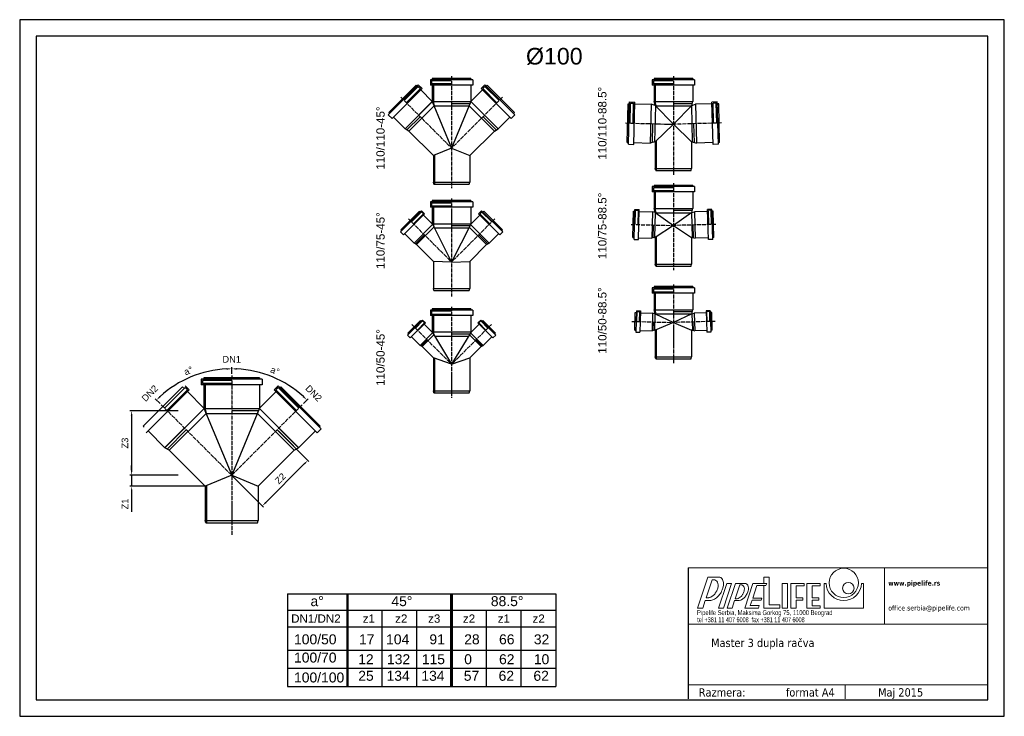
# Model space of a CAD drawing. Header units: inches. Extents: x 13 to 2983, y 2 to 2102.
import ezdxf

# ---------------------------------------------------------------- set-up
doc = ezdxf.new("R2010")
doc.units = ezdxf.units.IN
doc.header["$MEASUREMENT"] = 0
doc.linetypes.add('ACAD_ISO04W100', pattern=[30, 24, -3, 0, -3])
doc.layers.add('PIPELIFE', color=7, linetype='Continuous')
doc.styles.add('gogo', font='tahoma.ttf', dxfattribs={"height": 50})
doc.styles.add('SLDTEXTSTYLE3', font='TXT', dxfattribs={"width": 0.65625})
doc.styles.add('SLDTEXTSTYLE4', font='TXT', dxfattribs={"width": 0.698529})
doc.styles.get("Standard").update_dxf_attribs({"font": 'arial.ttf'})
doc.dimstyles.new('s', dxfattribs={"dimtxt": 5, "dimasz": 3, "dimexe": 5, "dimexo": 5, "dimgap": 3, "dimtad": 1, "dimdec": 0, "dimtxsty": 'Standard', "dimblk": 'OBLIQUE', "dimcen": 2.5, "dimclrd": 5, "dimclre": 5, "dimclrt": 4, "dimadec": 0, "dimazin": 0, "dimtfac": 1, "dimtdec": 0, "dimtmove": 0, "dimatfit": 3, "dimfxl": 1, "dimlwd": -1, "dimlwe": -1, "dimarcsym": 1})

# ---------------------------------------------------------------- blocks, each defined once
blk = doc.blocks.new('*D11')
at = {"color": 5, "transparency": 16777216}
for p, q in [((490.7, 922.6), (345.8, 922.6)), ((350.8, 907.6), (350.8, 743.6)), ((490.7, 728.6), (345.8, 728.6))]:
    blk.add_line(p, q, dxfattribs=at)
for points in [[(348.3, 907.6), (353.3, 907.6), (350.8, 922.6)], [(348.3, 743.6), (353.3, 743.6), (350.8, 728.6)]]:
    blk.add_solid(points, dxfattribs=at)
at = {"layer": 'Defpoints', "color": 0, "transparency": 16777216}
for p in [(495.7, 922.6), (350.8, 728.6), (495.7, 728.6)]:
    blk.add_point(p, dxfattribs=at)
at = {"color": 4, "transparency": 16777216, "insert": (330.6, 825.6), "char_height": 20, "attachment_point": 5, "rotation": 90}
blk.add_mtext('Z3', dxfattribs=at)
blk = doc.blocks.new('*D12')
at = {"color": 5, "transparency": 16777216}
for p, q in [((350.8, 743.6), (350.8, 758.6)), ((490.7, 728.6), (345.8, 728.6)), ((350.8, 728.6), (350.8, 695.4)), ((570.7, 695.4), (345.8, 695.4)), ((350.8, 680.4), (350.8, 618.5))]:
    blk.add_line(p, q, dxfattribs=at)
for points in [[(348.3, 743.6), (353.3, 743.6), (350.8, 728.6)], [(348.3, 680.4), (353.3, 680.4), (350.8, 695.4)]]:
    blk.add_solid(points, dxfattribs=at)
at = {"layer": 'Defpoints', "color": 0, "transparency": 16777216}
for p in [(495.7, 728.6), (350.8, 695.4), (575.7, 695.4)]:
    blk.add_point(p, dxfattribs=at)
at = {"color": 4, "transparency": 16777216, "insert": (330.8, 642), "char_height": 20, "attachment_point": 5, "rotation": 90}
blk.add_mtext('Z1', dxfattribs=at)
blk = doc.blocks.new('*D13')
at = {"color": 5, "transparency": 16777216}
for p, q in [((793.4, 862.2), (885.7, 769.8)), ((755.6, 646.8), (871.6, 762.8)), ((656.2, 725), (748.6, 632.7))]:
    blk.add_line(p, q, dxfattribs=at)
for points in [[(869.8, 764.5), (873.4, 761), (882.2, 773.4)], [(753.9, 648.6), (757.4, 645), (745, 636.2)]]:
    blk.add_solid(points, dxfattribs=at)
at = {"layer": 'Defpoints', "color": 0, "transparency": 16777216}
for p in [(789.8, 865.7), (882.2, 773.4), (652.6, 728.6)]:
    blk.add_point(p, dxfattribs=at)
at = {"color": 4, "transparency": 16777216, "insert": (799.4, 719), "char_height": 20, "attachment_point": 5, "rotation": 45}
blk.add_mtext('Z2', dxfattribs=at)
blk = doc.blocks.new('*D14')
at = {"layer": 'Defpoints', "color": 0, "transparency": 16777216}
for p in [(732.6, 1058.2), (572.6, 1022.5), (732.6, 1022.5)]:
    blk.add_point(p, dxfattribs=at)
at = {"color": 4, "transparency": 16777216, "insert": (652.6, 1078.3), "char_height": 20, "attachment_point": 5}
blk.add_mtext('DN1', dxfattribs=at)
blk = doc.blocks.new('_None')
blk = doc.blocks.new('*D15')
at = {"layer": 'Defpoints', "color": 0, "transparency": 16777216}
for p in [(803.9, 993), (942.3, 905.1), (917.1, 879.9)]:
    blk.add_point(p, dxfattribs=at)
at = {"color": 4, "transparency": 16777216, "insert": (899.9, 975.8), "char_height": 20, "attachment_point": 5, "rotation": 315}
blk.add_mtext('DN2', dxfattribs=at)
blk = doc.blocks.new('*D16')
at = {"color": 5, "transparency": 16777216}
for p, q in [((652.6, 1034.1), (652.6, 1054.6)), ((868.7, 944.6), (883.2, 959.1))]:
    blk.add_line(p, q, dxfattribs=at)
blk.add_arc((652.6, 728.6), 321, 47.6777, 87.3223, dxfattribs=at)
for points in [[(667.6, 1046.7), (667.7, 1051.7), (652.6, 1049.6)], [(870.5, 967.7), (867, 964.1), (879.6, 955.5)]]:
    blk.add_solid(points, dxfattribs=at)
at = {"layer": 'Defpoints', "color": 0, "transparency": 16777216}
for p in [(652.6, 1029.1), (813.1, 1006.5), (865.1, 941.1), (652.6, 728.6), (652.6, 548.4)]:
    blk.add_point(p, dxfattribs=at)
at = {"color": 4, "transparency": 16777216, "insert": (783.2, 1043.7), "char_height": 20, "attachment_point": 5, "rotation": 337.5}
blk.add_mtext('a%%d', dxfattribs=at)
blk = doc.blocks.new('*D17')
at = {"layer": 'Defpoints', "color": 0, "transparency": 16777216}
for p in [(501.4, 993), (363, 905.1), (388.2, 879.9)]:
    blk.add_point(p, dxfattribs=at)
at = {"color": 4, "transparency": 16777216, "insert": (405.4, 975.8), "char_height": 20, "attachment_point": 5, "rotation": 45}
blk.add_mtext('DN2', dxfattribs=at)
blk = doc.blocks.new('*D18')
at = {"color": 5, "transparency": 16777216}
for p, q in [((652.6, 1034.1), (652.6, 1054.6)), ((436.6, 944.6), (422.1, 959.1))]:
    blk.add_line(p, q, dxfattribs=at)
blk.add_arc((652.6, 728.6), 321, 92.6777, 132.3223, dxfattribs=at)
for points in [[(637.6, 1051.7), (637.7, 1046.7), (652.6, 1049.6)], [(438.3, 964.1), (434.8, 967.7), (425.7, 955.5)]]:
    blk.add_solid(points, dxfattribs=at)
at = {"layer": 'Defpoints', "color": 0, "transparency": 16777216}
for p in [(569.6, 1038.6), (652.6, 1029.1), (440.2, 941.1), (652.6, 728.6), (652.6, 548.4)]:
    blk.add_point(p, dxfattribs=at)
at = {"color": 4, "transparency": 16777216, "insert": (522.1, 1043.7), "char_height": 20, "attachment_point": 5, "rotation": 22.5}
blk.add_mtext('a%%d', dxfattribs=at)

msp = doc.modelspace()

# ---------------------------------------------------------------- linework, layer by layer
at = {"color": 1, "linetype": 'ACAD_ISO04W100', "ltscale": 0.5}
for p, q in [((1315.9, 1931.6), (1315.9, 1594)), ((1985, 1931.6), (1985, 1634.5)), ((1162.8, 1868.1), (1315.9, 1714.9)), ((1469.1, 1868.1), (1315.9, 1714.9)), ((1840.4, 1790.7), (1985, 1786.9)), ((2129.6, 1790.7), (1985, 1786.9)), ((1985, 1609.2), (1985, 1346.8)), ((1315.9, 1563.1), (1315.9, 1267.7)), ((1185.9, 1501.5), (1315.9, 1371.5)), ((1446, 1501.5), (1315.9, 1371.5)), ((1857.1, 1484.9), (1985, 1481.6)), ((2112.8, 1484.9), (1985, 1481.6)), ((1985, 1304), (1985, 1066.3)), ((1315.9, 1236.8), (1315.9, 962.4)), ((1859.3, 1192.6), (1985, 1189.3)), ((2110.7, 1192.6), (1985, 1189.3)), ((1195.9, 1183.2), (1315.9, 1063.2)), ((1435.9, 1183.2), (1315.9, 1063.2)), ((652.6, 1029.1), (652.6, 548.4)), ((440.2, 941.1), (652.6, 728.6)), ((865.1, 941.1), (652.6, 728.6))]:
    msp.add_line(p, q, dxfattribs=at)
for p, q in [((1125, 1815.5), (1215.4, 1905.8)), ((1126.1, 1822.2), (1208.7, 1904.8)), ((1172.6, 1858.3), (1215.4, 1901)), ((1208.7, 1904.8), (1211.5, 1902)), ((1215.4, 1905.8), (1226.7, 1894.5)), ((1215.4, 1901), (1221.9, 1894.5)), ((1252, 1921), (1252, 1905)), ((1379.8, 1921), (1252, 1921)), ((1379.8, 1905), (1252, 1905)), ((1255.4, 1917.6), (1255.4, 1908.4)), ((1315.9, 1917.6), (1255.4, 1917.6)), ((1315.9, 1908.4), (1255.4, 1908.4)), ((1257.5, 1925), (1257.5, 1921)), ((1374.3, 1925), (1257.5, 1925)), ((1257.5, 1905), (1257.5, 1855.9)), ((1260.9, 1925), (1260.9, 1921)), ((1260.9, 1905), (1260.9, 1855.3)), ((1374.3, 1925), (1374.3, 1921)), ((1374.3, 1905), (1374.3, 1855.9)), ((1379.8, 1921), (1379.8, 1905)), ((1416.5, 1905.8), (1405.2, 1894.5)), ((1416.5, 1901), (1410, 1894.5)), ((1506.8, 1815.5), (1416.5, 1905.8)), ((1459.3, 1858.3), (1416.5, 1901)), ((1423.2, 1904.8), (1420.4, 1902)), ((1505.8, 1822.2), (1423.2, 1904.8)), ((1921.1, 1921), (1921.1, 1905)), ((2048.9, 1921), (1921.1, 1921)), ((2048.9, 1905), (1921.1, 1905)), ((1924.5, 1917.6), (1924.5, 1908.4)), ((1985, 1917.6), (1924.5, 1917.6)), ((1985, 1908.4), (1924.5, 1908.4)), ((1926.6, 1925), (1926.6, 1921)), ((2043.4, 1925), (1926.6, 1925)), ((1926.6, 1905), (1926.6, 1855.3)), ((1930, 1925), (1930, 1921)), ((1930, 1905), (1930, 1855.3)), ((2043.4, 1925), (2043.4, 1921)), ((2043.4, 1905), (2043.4, 1855.3)), ((2048.9, 1921), (2048.9, 1905)), ((1136.3, 1804.2), (1226.7, 1894.5)), ((1179.1, 1851.8), (1221.9, 1894.5)), ((1222.8, 1890.6), (1257.5, 1855.9)), ((1409, 1890.6), (1374.3, 1855.9)), ((1495.5, 1804.2), (1405.2, 1894.5)), ((1452.7, 1851.8), (1410, 1894.5)), ((1257.8, 1855.3), (1175.4, 1772.9)), ((1255.6, 1853.1), (1175.4, 1772.9)), ((1263.1, 1842.6), (1186.8, 1766.3)), ((1257.5, 1855.9), (1315.9, 1714.9)), ((1260.9, 1855.3), (1374.1, 1855.3)), ((1264.3, 1842.6), (1260.9, 1855.3)), ((1260.9, 1855.3), (1374.1, 1855.3)), ((1263.1, 1842.6), (1368.8, 1842.6)), ((1374.3, 1855.9), (1315.9, 1714.9)), ((1371.4, 1848.9), (1315.9, 1848.9)), ((1368.8, 1842.6), (1445.1, 1766.3)), ((1374.1, 1855.3), (1456.5, 1772.9)), ((1376.3, 1853.1), (1456.5, 1772.9)), ((1845.4, 1732.2), (1848.5, 1848.9)), ((1848.4, 1845.5), (1852.4, 1845.4)), ((1848.5, 1848.9), (1852.5, 1848.8)), ((1849.3, 1726.6), (1852.6, 1854.3)), ((1852.6, 1854.3), (1868.6, 1853.9)), ((1854.3, 1790.4), (1855.9, 1850.8)), ((1855.9, 1850.8), (1865.1, 1850.6)), ((1863.5, 1790.1), (1865.1, 1850.6)), ((1865.3, 1726.1), (1868.6, 1853.9)), ((1868.5, 1848.4), (1918.1, 1847.1)), ((1918.1, 1847.1), (1915.1, 1730.3)), ((1918.1, 1847.1), (1915.1, 1730.3)), ((1929.7, 1843.7), (1918.1, 1847.1)), ((1929.7, 1843.7), (1926.6, 1855.3)), ((1930.8, 1842.6), (1927.9, 1733.4)), ((1929.7, 1843.7), (1985, 1786.9)), ((1930, 1855.3), (2043.4, 1855.3)), ((1933.4, 1842.6), (1930, 1855.3)), ((1930, 1855.3), (2043.4, 1855.3)), ((1930.8, 1842.6), (2039.2, 1842.6)), ((2041.7, 1848.9), (1985, 1848.9)), ((2040.3, 1843.7), (1985, 1786.9)), ((2039.2, 1842.6), (2042, 1733.4)), ((2040.3, 1843.7), (2043.4, 1855.3)), ((2040.3, 1843.7), (2051.8, 1847.1)), ((2101.5, 1848.4), (2051.8, 1847.1)), ((2051.8, 1847.1), (2054.9, 1730.3)), ((2051.8, 1847.1), (2054.9, 1730.3)), ((2117.3, 1854.3), (2101.3, 1853.9)), ((2104.7, 1726.1), (2101.3, 1853.9)), ((2114, 1850.8), (2104.8, 1850.6)), ((2106.4, 1790.1), (2104.8, 1850.6)), ((2115.6, 1790.4), (2114, 1850.8)), ((2120.7, 1726.6), (2117.3, 1854.3)), ((2121.5, 1848.9), (2117.5, 1848.8)), ((2121.6, 1845.5), (2117.6, 1845.4)), ((2124.5, 1732.2), (2121.5, 1848.9)), ((1125, 1815.5), (1136.3, 1804.2)), ((1126.1, 1822.2), (1128.9, 1819.4)), ((1506.8, 1815.5), (1495.5, 1804.2)), ((1505.8, 1822.2), (1503, 1819.4)), ((1140.2, 1808.1), (1175.4, 1772.9)), ((1181.1, 1769.6), (1221.2, 1809.7)), ((1450.8, 1769.6), (1410.7, 1809.7)), ((1491.6, 1808.1), (1456.5, 1772.9)), ((1921.5, 1731.9), (1923, 1788.6)), ((1985, 1786.9), (1930, 1733.4)), ((1985, 1786.9), (2040, 1733.4)), ((2048.4, 1731.9), (2047, 1788.6)), ((1186.8, 1766.3), (1175.4, 1772.9)), ((1186.8, 1766.3), (1260.9, 1692.2)), ((1445.1, 1766.3), (1370.9, 1692.2)), ((1445.1, 1766.3), (1456.5, 1772.9)), ((1845.4, 1732.2), (1849.4, 1732.1)), ((1849.3, 1726.6), (1865.3, 1726.1)), ((1865.4, 1731.6), (1915.1, 1730.3)), ((1927.9, 1733.4), (1915.1, 1730.3)), ((1927.9, 1733.4), (1930, 1733.4)), ((1930, 1733.4), (1930, 1653.4)), ((1933.4, 1736.7), (1933.4, 1647.4)), ((2040, 1733.4), (2040, 1653.4)), ((2042, 1733.4), (2040, 1733.4)), ((2042, 1733.4), (2054.9, 1730.3)), ((2104.5, 1731.6), (2054.9, 1730.3)), ((2120.7, 1726.6), (2104.7, 1726.1)), ((2124.5, 1732.2), (2120.5, 1732.1)), ((1315.9, 1714.9), (1260.9, 1692.2)), ((1264.3, 1693.6), (1264.3, 1606.2)), ((1315.9, 1714.9), (1370.9, 1692.2)), ((1260.9, 1692.2), (1260.9, 1612.2)), ((1370.9, 1692.2), (1370.9, 1612.2)), ((1931.6, 1647.4), (1930, 1653.4)), ((1931.6, 1647.4), (2038.4, 1647.4)), ((1933.4, 1653.4), (2040, 1653.4)), ((1933.4, 1653.4), (2040, 1653.4)), ((2038.4, 1647.4), (2040, 1653.4)), ((1262.5, 1606.2), (1260.9, 1612.2)), ((1262.5, 1606.2), (1369.3, 1606.2)), ((1264.3, 1612.2), (1370.9, 1612.2)), ((1264.3, 1612.2), (1370.9, 1612.2)), ((1369.3, 1606.2), (1370.9, 1612.2)), ((1921.1, 1598.7), (1921.1, 1582.7)), ((2048.9, 1598.7), (1921.1, 1598.7)), ((2048.9, 1582.7), (1921.1, 1582.7)), ((1924.5, 1595.3), (1924.5, 1586.1)), ((1985, 1595.3), (1924.5, 1595.3)), ((1985, 1586.1), (1924.5, 1586.1)), ((1926.6, 1602.7), (1926.6, 1598.7)), ((2043.4, 1602.7), (1926.6, 1602.7)), ((1926.6, 1582.7), (1926.6, 1533)), ((1930, 1602.7), (1930, 1598.7)), ((1930, 1582.7), (1930, 1533)), ((2043.4, 1602.7), (2043.4, 1598.7)), ((2043.4, 1582.7), (2043.4, 1533)), ((2048.9, 1598.7), (2048.9, 1582.7)), ((1252, 1552.6), (1252, 1536.6)), ((1379.8, 1552.6), (1252, 1552.6)), ((1255.4, 1549.2), (1255.4, 1540)), ((1315.9, 1549.2), (1255.4, 1549.2)), ((1257.5, 1556.6), (1257.5, 1552.6)), ((1374.3, 1556.6), (1257.5, 1556.6)), ((1260.9, 1556.6), (1260.9, 1552.6)), ((1374.3, 1556.6), (1374.3, 1552.6)), ((1379.8, 1552.6), (1379.8, 1536.6)), ((1161.5, 1462.2), (1225.3, 1525.9)), ((1162.4, 1468.7), (1218.7, 1525)), ((1170.7, 1453), (1234.5, 1516.7)), ((1195, 1492.4), (1225.3, 1522.7)), ((1200.9, 1486.5), (1231.2, 1516.7)), ((1218.7, 1525), (1221.5, 1522.2)), ((1225.3, 1525.9), (1234.5, 1516.7)), ((1225.3, 1522.7), (1231.2, 1516.7)), ((1379.8, 1536.6), (1252, 1536.6)), ((1315.9, 1540), (1255.4, 1540)), ((1257.5, 1536.6), (1257.5, 1486.9)), ((1260.9, 1536.6), (1260.9, 1486.9)), ((1374.3, 1536.6), (1374.3, 1486.9)), ((1406.6, 1525.9), (1397.4, 1516.7)), ((1461.2, 1453), (1397.4, 1516.7)), ((1406.6, 1522.7), (1400.7, 1516.7)), ((1430.9, 1486.5), (1400.7, 1516.7)), ((1470.4, 1462.2), (1406.6, 1525.9)), ((1436.9, 1492.4), (1406.6, 1522.7)), ((1413.2, 1525), (1410.4, 1522.2)), ((1469.5, 1468.7), (1413.2, 1525)), ((1862.6, 1445), (1864.7, 1524.6)), ((1864.7, 1524.6), (1868.7, 1524.5)), ((1866.5, 1439.6), (1868.9, 1529.8)), ((1868.9, 1529.8), (1881.9, 1529.4)), ((1870, 1484.6), (1871.1, 1527.4)), ((1871.1, 1527.4), (1879.5, 1527.2)), ((1878.4, 1484.4), (1879.5, 1527.2)), ((1879.5, 1439.2), (1881.9, 1529.4)), ((1881.7, 1524.1), (1921.7, 1523.1)), ((1921.7, 1523.1), (1919.6, 1443.5)), ((1929.9, 1520.7), (1921.7, 1523.1)), ((1929.9, 1520.7), (1926.6, 1533)), ((1930.3, 1520.4), (1928.3, 1445.6)), ((1929.9, 1520.7), (1985, 1481.6)), ((1930, 1533), (2043.4, 1533)), ((1933.4, 1520.2), (1930, 1533)), ((1930, 1533), (2043.4, 1533)), ((1930.5, 1520.2), (2039.5, 1520.2)), ((2041.7, 1526.6), (1985, 1526.6)), ((2040.1, 1520.7), (1985, 1481.6)), ((2039.7, 1520.4), (2041.6, 1445.6)), ((2040.1, 1520.7), (2043.4, 1533)), ((2040.1, 1520.7), (2048.2, 1523.1)), ((2088.2, 1524.1), (2048.2, 1523.1)), ((2048.2, 1523.1), (2050.3, 1443.5)), ((2101.1, 1529.8), (2088.1, 1529.4)), ((2090.4, 1439.2), (2088.1, 1529.4)), ((2098.8, 1527.4), (2090.4, 1527.2)), ((2091.6, 1484.4), (2090.4, 1527.2)), ((2100, 1484.6), (2098.8, 1527.4)), ((2103.4, 1439.6), (2101.1, 1529.8)), ((2105.2, 1524.6), (2101.2, 1524.5)), ((2107.3, 1445), (2105.2, 1524.6)), ((1230.7, 1513), (1257.8, 1485.9)), ((1257.8, 1485.9), (1257.5, 1486.9)), ((1257.8, 1485.9), (1315.9, 1371.5)), ((1260.9, 1486.9), (1374.3, 1486.9)), ((1264.3, 1474.1), (1260.9, 1486.9)), ((1260.9, 1486.9), (1374.3, 1486.9)), ((1374.1, 1485.9), (1315.9, 1371.5)), ((1401.2, 1513), (1374.1, 1485.9)), ((1374.1, 1485.9), (1374.3, 1486.9)), ((1161.5, 1462.2), (1170.7, 1453)), ((1162.4, 1468.7), (1165.2, 1465.9)), ((1174.4, 1456.7), (1202.7, 1428.4)), ((1258.6, 1484.3), (1202.7, 1428.4)), ((1262.7, 1476.2), (1210.4, 1423.9)), ((1264.3, 1474.1), (1264.3, 1473)), ((1264.3, 1474.1), (1368.1, 1474.1)), ((1371.3, 1480.5), (1315.9, 1480.5)), ((1369.2, 1476.2), (1421.4, 1423.9)), ((1373.3, 1484.3), (1429.2, 1428.4)), ((1457.4, 1456.7), (1429.2, 1428.4)), ((1470.4, 1462.2), (1461.2, 1453)), ((1469.5, 1468.7), (1466.6, 1465.9)), ((1924, 1444.5), (1925, 1483.2)), ((1985, 1481.6), (1930, 1445.5)), ((1985, 1481.6), (2040, 1445.5)), ((2046, 1444.5), (2045, 1483.2)), ((1210.4, 1423.9), (1202.7, 1428.4)), ((1206.6, 1426.2), (1233.9, 1453.5)), ((1425.3, 1426.2), (1398, 1453.5)), ((1421.4, 1423.9), (1429.2, 1428.4)), ((1862.6, 1445), (1866.6, 1444.9)), ((1866.5, 1439.6), (1879.5, 1439.2)), ((1879.6, 1444.5), (1919.6, 1443.5)), ((1928.3, 1445.6), (1919.6, 1443.5)), ((1928.3, 1445.6), (1930, 1445.5)), ((1930, 1445.5), (1930, 1365.5)), ((1933.4, 1447.8), (1933.4, 1359.5)), ((2041.6, 1445.6), (2040, 1445.5)), ((2040, 1445.5), (2040, 1365.5)), ((2041.6, 1445.6), (2050.3, 1443.5)), ((2090.3, 1444.5), (2050.3, 1443.5)), ((2103.4, 1439.6), (2090.4, 1439.2)), ((2107.3, 1445), (2103.3, 1444.9)), ((1210.4, 1423.9), (1260.9, 1373.5)), ((1421.4, 1423.9), (1370.9, 1373.5)), ((1260.9, 1373.5), (1260.9, 1291.5)), ((1315.9, 1371.5), (1260.9, 1373.5)), ((1315.9, 1371.5), (1370.9, 1373.5)), ((1370.9, 1373.5), (1370.9, 1291.5)), ((1931.6, 1359.5), (1930, 1365.5)), ((1931.6, 1359.5), (2038.4, 1359.5)), ((1933.4, 1365.5), (2040, 1365.5)), ((1933.4, 1365.5), (2040, 1365.5)), ((2038.4, 1359.5), (2040, 1365.5)), ((1260.9, 1291.5), (1370.9, 1291.5)), ((1262.5, 1285.5), (1260.9, 1291.5)), ((1260.9, 1291.5), (1370.9, 1291.5)), ((1262.5, 1285.5), (1369.3, 1285.5)), ((1369.3, 1285.5), (1370.9, 1291.5)), ((1921.1, 1293.4), (1921.1, 1277.4)), ((2048.9, 1293.4), (1921.1, 1293.4)), ((2048.9, 1277.4), (1921.1, 1277.4)), ((1924.5, 1290), (1924.5, 1280.8)), ((1985, 1290), (1924.5, 1290)), ((1985, 1280.8), (1924.5, 1280.8)), ((1926.6, 1297.4), (1926.6, 1293.4)), ((2043.4, 1297.4), (1926.6, 1297.4)), ((1926.6, 1277.4), (1926.6, 1227.7)), ((1930, 1297.4), (1930, 1293.4)), ((1930, 1277.4), (1930, 1227.7)), ((2043.4, 1297.4), (2043.4, 1293.4)), ((2043.4, 1277.4), (2043.4, 1227.7)), ((2048.9, 1293.4), (2048.9, 1277.4)), ((1252, 1226.3), (1252, 1210.3)), ((1379.8, 1226.3), (1252, 1226.3)), ((1255.4, 1222.9), (1255.4, 1213.7)), ((1315.9, 1222.9), (1255.4, 1222.9)), ((1257.5, 1230.3), (1257.5, 1226.3)), ((1374.3, 1230.3), (1257.5, 1230.3)), ((1260.9, 1230.3), (1260.9, 1226.3)), ((1374.3, 1230.3), (1374.3, 1226.3)), ((1379.8, 1226.3), (1379.8, 1210.3)), ((1868.2, 1165.6), (1869.6, 1219.2)), ((1869.6, 1219.2), (1873.6, 1219.1)), ((1873.7, 1224.4), (1872, 1160.2)), ((1873.7, 1224.4), (1885.7, 1224.1)), ((1874.7, 1192.2), (1875.5, 1222.5)), ((1875.5, 1222.5), (1883.9, 1222.3)), ((1883.1, 1192), (1883.9, 1222.3)), ((1885.7, 1224.1), (1884, 1159.9)), ((1885.6, 1218.8), (1922.2, 1217.8)), ((1922.2, 1217.8), (1920.8, 1164.2)), ((1929.1, 1215.8), (1922.2, 1217.8)), ((1929.8, 1215.7), (1926.6, 1227.7)), ((1930, 1227.7), (2043.4, 1227.7)), ((1933.4, 1215), (1930, 1227.7)), ((1930, 1227.7), (2043.4, 1227.7)), ((2041.7, 1221.4), (1985, 1221.4)), ((2040.2, 1215.7), (2043.4, 1227.7)), ((2040.8, 1215.8), (2047.8, 1217.8)), ((2084.4, 1218.8), (2047.8, 1217.8)), ((2047.8, 1217.8), (2049.2, 1164.2)), ((2096.2, 1224.4), (2084.2, 1224.1)), ((2084.2, 1224.1), (2085.9, 1159.9)), ((2094.5, 1222.5), (2086.1, 1222.3)), ((2086.9, 1192), (2086.1, 1222.3)), ((2095.3, 1192.2), (2094.5, 1222.5)), ((2096.2, 1224.4), (2097.9, 1160.2)), ((2100.4, 1219.2), (2096.4, 1219.1)), ((2101.8, 1165.6), (2100.4, 1219.2)), ((1228.3, 1196.4), (1182.9, 1151)), ((1183.8, 1157.5), (1221.7, 1195.4)), ((1206.8, 1172.4), (1228.3, 1193.8)), ((1221.7, 1195.4), (1224.5, 1192.6)), ((1228.3, 1196.4), (1236.8, 1187.9)), ((1228.3, 1193.8), (1234.2, 1187.9)), ((1379.8, 1210.3), (1252, 1210.3)), ((1315.9, 1213.7), (1255.4, 1213.7)), ((1257.5, 1210.3), (1257.5, 1160.6)), ((1260.9, 1210.3), (1260.9, 1160.6)), ((1374.3, 1210.3), (1374.3, 1160.6)), ((1403.6, 1196.4), (1395.1, 1187.9)), ((1403.6, 1193.8), (1397.7, 1187.9)), ((1403.6, 1196.4), (1449, 1151)), ((1425, 1172.4), (1403.6, 1193.8)), ((1410.2, 1195.4), (1407.3, 1192.6)), ((1448.1, 1157.5), (1410.2, 1195.4)), ((1924.3, 1165.1), (1925, 1190.9)), ((1929.1, 1215.8), (1927.8, 1165.8)), ((1929.1, 1215.8), (1929.8, 1215.7)), ((1929.8, 1215.7), (1985, 1189.3)), ((1985, 1189.3), (1930, 1165.7)), ((1931.4, 1215), (2038.6, 1215)), ((2040.2, 1215.7), (1985, 1189.3)), ((1985, 1189.3), (2040, 1165.7)), ((2040.8, 1215.8), (2040.2, 1215.7)), ((2040.8, 1215.8), (2042.1, 1165.8)), ((2045.6, 1165.1), (2045, 1190.9)), ((1236.8, 1187.9), (1191.4, 1142.5)), ((1212.8, 1166.4), (1234.2, 1187.9)), ((1233, 1184.1), (1257.9, 1159.2)), ((1257.9, 1159.2), (1257.5, 1160.6)), ((1257.9, 1159.2), (1315.9, 1063.2)), ((1260.9, 1160.6), (1374.3, 1160.6)), ((1264, 1149.2), (1260.9, 1160.6)), ((1260.9, 1160.6), (1374.3, 1160.6)), ((1374, 1159.2), (1315.9, 1063.2)), ((1398.9, 1184.1), (1374, 1159.2)), ((1374, 1159.2), (1374.3, 1160.6)), ((1395.1, 1187.9), (1440.5, 1142.5)), ((1419.1, 1166.4), (1397.7, 1187.9)), ((1868.2, 1165.6), (1872.2, 1165.5)), ((1872, 1160.2), (1884, 1159.9)), ((1884.2, 1165.2), (1920.8, 1164.2)), ((1927.8, 1165.8), (1920.8, 1164.2)), ((1927.8, 1165.8), (1930, 1165.7)), ((1930, 1165.7), (1930, 1085.7)), ((1933.4, 1167.2), (1933.4, 1079.7)), ((2042.1, 1165.8), (2040, 1165.7)), ((2040, 1165.7), (2040, 1085.7)), ((2042.1, 1165.8), (2049.2, 1164.2)), ((2085.8, 1165.2), (2049.2, 1164.2)), ((2097.9, 1160.2), (2085.9, 1159.9)), ((2101.8, 1165.6), (2097.8, 1165.5)), ((1182.9, 1151), (1191.4, 1142.5)), ((1183.8, 1157.5), (1186.6, 1154.7)), ((1195.1, 1146.2), (1221, 1120.3)), ((1258.7, 1158), (1221, 1120.3)), ((1224.2, 1118.5), (1242.4, 1136.8)), ((1262.4, 1151.8), (1227.2, 1116.6)), ((1264.8, 1147.8), (1367.1, 1147.8)), ((1370.9, 1154.2), (1315.9, 1154.2)), ((1369.5, 1151.8), (1404.7, 1116.6)), ((1373.2, 1158), (1410.9, 1120.3)), ((1407.7, 1118.5), (1389.4, 1136.8)), ((1436.8, 1146.2), (1410.9, 1120.3)), ((1449, 1151), (1440.5, 1142.5)), ((1448.1, 1157.5), (1445.2, 1154.7)), ((1227.3, 1116.7), (1221, 1120.3)), ((1227.2, 1116.6), (1260.9, 1082.9)), ((1404.7, 1116.6), (1370.9, 1082.9)), ((1404.6, 1116.7), (1410.9, 1120.3)), ((1260.9, 1082.9), (1260.9, 983.2)), ((1315.9, 1063.2), (1260.9, 1082.9)), ((1264.3, 1081.6), (1264.3, 977.2)), ((1315.9, 1063.2), (1370.9, 1082.9)), ((1370.9, 1082.9), (1370.9, 983.2)), ((1931.6, 1079.7), (1930, 1085.7)), ((1931.6, 1079.7), (2038.4, 1079.7)), ((1933.4, 1085.7), (2040, 1085.7)), ((1933.4, 1085.7), (2040, 1085.7)), ((2038.4, 1079.7), (2040, 1085.7)), ((560.7, 1018.5), (560.7, 1001.5)), ((744.6, 1018.5), (560.7, 1018.5)), ((564.6, 1014.6), (564.6, 1005.4)), ((652.6, 1014.6), (564.6, 1014.6)), ((568.7, 1022.5), (568.7, 1018.5)), ((736.5, 1022.5), (568.7, 1022.5)), ((572.6, 1022.5), (572.6, 1018.5)), ((736.5, 1022.5), (736.5, 1018.5)), ((744.6, 1018.5), (744.6, 1001.5)), ((385.5, 877.1), (504.1, 995.7)), ((394.6, 856.6), (524.7, 986.6)), ((450.4, 930.8), (512.6, 993.1)), ((456.9, 924.3), (519.1, 986.6)), ((504.1, 995.7), (506.9, 992.9)), ((512.6, 998.6), (524.7, 986.6)), ((512.6, 993.1), (519.1, 986.6)), ((519, 980.9), (568.7, 931.1)), ((744.6, 1001.5), (560.7, 1001.5)), ((652.6, 1005.4), (564.6, 1005.4)), ((568.7, 1001.5), (568.7, 931.1)), ((572.6, 1001.5), (572.6, 929.9)), ((736.5, 1001.5), (736.5, 931.1)), ((786.3, 980.9), (736.5, 931.1)), ((792.7, 998.6), (780.6, 986.6)), ((910.7, 856.6), (780.6, 986.6)), ((792.7, 993.1), (786.2, 986.6)), ((848.4, 924.3), (786.2, 986.6)), ((922.7, 868.6), (792.7, 998.6)), ((854.9, 930.8), (792.7, 993.1)), ((801.2, 995.7), (798.4, 992.9)), ((919.8, 877.1), (801.2, 995.7)), ((1262.5, 977.2), (1260.9, 983.2)), ((1264.3, 983.2), (1370.9, 983.2)), ((1264.3, 983.2), (1370.9, 983.2)), ((1369.3, 977.2), (1370.9, 983.2)), ((1262.5, 977.2), (1369.3, 977.2)), ((569.3, 929.9), (451, 811.6)), ((569.3, 929.9), (451.3, 811.9)), ((568.7, 931.1), (652.6, 728.6)), ((572.6, 929.9), (736, 929.9)), ((576.5, 915.2), (572.6, 929.9)), ((572.6, 929.9), (736, 929.9)), ((736.5, 931.1), (652.6, 728.6)), ((733, 922.6), (652.6, 922.6)), ((736, 929.9), (854, 811.9)), ((736, 929.9), (854.3, 811.6)), ((575.3, 915.2), (464.1, 804)), ((575.3, 915.2), (730, 915.2)), ((730, 915.2), (841.2, 804)), ((385.5, 877.1), (388.3, 874.3)), ((400.3, 862.2), (451, 811.6)), ((457.5, 807.8), (515.5, 865.7)), ((847.8, 807.8), (789.8, 865.7)), ((905, 862.2), (854.3, 811.6)), ((922.7, 868.6), (910.7, 856.6)), ((919.8, 877.1), (917, 874.3)), ((464.1, 804), (451, 811.6)), ((464.1, 804), (572.6, 695.4)), ((841.2, 804), (732.6, 695.4)), ((841.2, 804), (854.3, 811.6)), ((652.6, 728.6), (572.6, 695.4)), ((652.6, 728.6), (732.6, 695.4)), ((572.6, 695.4), (572.6, 592.4)), ((576.5, 697), (576.5, 585.4)), ((732.6, 695.4), (732.6, 592.4)), ((574.5, 585.4), (572.6, 592.4)), ((574.5, 585.4), (730.8, 585.4)), ((576.5, 592.4), (732.1, 592.4)), ((576.5, 592.4), (732.6, 592.4)), ((730.8, 585.4), (732.6, 592.4)), ((2029.7, 449.8), (2029.7, 54.8)), ((820.7, 371.7), (820.7, 91.7)), ((820.7, 371.7), (1630, 371.7)), ((1000, 371.7), (1000, 91.7)), ((1003.1, 371.7), (1003.1, 91.7)), ((1312.6, 371.7), (1312.6, 91.7)), ((1315, 371.7), (1315, 91.7)), ((1317.3, 371.7), (1317.3, 91.7)), ((1630, 371.7), (1630, 91.7)), ((820.7, 321.7), (1630, 321.7)), ((1105, 321.7), (1105, 91.7)), ((1210, 321.7), (1210, 91.7)), ((1420, 321.7), (1420, 91.7)), ((1525, 321.7), (1525, 91.7)), ((820.7, 271.7), (1630, 271.7)), ((820.7, 201.7), (1630, 201.7)), ((820.7, 146.7), (1630, 146.7)), ((820.7, 91.7), (1630, 91.7))]:
    msp.add_line(p, q)
at = {"color": 7, "linetype": 'Continuous', "lineweight": 0}
for p, q in [((2029.7, 449.8), (2932.7, 449.8)), ((2621.7, 279.8), (2621.7, 449.8)), ((2932.7, 279.8), (2029.7, 279.8)), ((2029.7, 97.3), (2932.7, 97.3)), ((2502.9, 54.8), (2502.9, 97.3))]:
    msp.add_line(p, q, dxfattribs=at)
at = {"color": 8, "linetype": 'Continuous', "lineweight": 0}
for p, q in [((2057.5, 328.5), (2088.6, 421.6)), ((2088.6, 421.6), (2122.9, 421.6)), ((2083.9, 359.6), (2101.9, 413.3)), ((2107.5, 413.3), (2101.9, 413.3)), ((2121.4, 328.5), (2146.2, 402.7)), ((2135.8, 328.5), (2160.6, 402.7)), ((2146.2, 402.7), (2160.6, 402.7)), ((2147.4, 328.5), (2172.2, 402.7)), ((2171.1, 356.4), (2185.2, 398.5)), ((2172.2, 402.7), (2200.9, 402.7)), ((2185.2, 398.5), (2189.1, 398.5)), ((2200.1, 328.5), (2224.9, 402.7)), ((2200.1, 328.5), (2224.9, 402.7)), ((2224.6, 358.6), (2237.1, 396.2)), ((2224.6, 358.6), (2237.1, 396.2)), ((2224.9, 402.7), (2224.7, 402.6)), ((2266.4, 402.7), (2224.9, 402.7)), ((2224.9, 402.7), (2258, 402.7)), ((2264.2, 396.2), (2237.1, 396.2)), ((2237.1, 396.2), (2258, 396.2)), ((2264.2, 396.2), (2266.4, 402.7)), ((2264.2, 396.2), (2266.4, 402.7)), ((2439.3, 402.7), (2439.3, 328.5)), ((2439.3, 402.7), (2445.5, 402.7)), ((2552.2, 402.7), (2558.4, 402.7)), ((2558.4, 402.7), (2558.4, 328.5)), ((2090.4, 359.6), (2083.9, 359.6)), ((2175.9, 356.4), (2171.1, 356.4)), ((2251.6, 358.6), (2224.6, 358.6)), ((2224.6, 358.6), (2251.6, 358.6)), ((2249.4, 352.1), (2251.6, 358.6)), ((2249.4, 352.1), (2251.6, 358.6)), ((2057.5, 328.5), (2073.5, 328.5)), ((2073.5, 328.5), (2081.2, 351.4)), ((2096.9, 351.4), (2081.2, 351.4)), ((2121.4, 328.5), (2135.8, 328.5)), ((2147.4, 328.5), (2161.8, 328.5)), ((2161.8, 328.5), (2169.5, 351.6)), ((2183.7, 351.6), (2169.5, 351.6)), ((2241.5, 328.5), (2200.1, 328.5)), ((2200.1, 328.5), (2241.5, 328.5)), ((2216.9, 335.8), (2222.4, 352.1)), ((2216.9, 335.8), (2222.4, 352.1)), ((2216.9, 335.8), (2244, 335.8)), ((2216.9, 335.8), (2244, 335.8)), ((2222.4, 352.1), (2249.4, 352.1)), ((2222.4, 352.1), (2249.4, 352.1)), ((2241.5, 328.5), (2244, 335.8)), ((2241.5, 328.5), (2244, 335.8)), ((2439.3, 328.5), (2558.4, 328.5))]:
    msp.add_line(p, q, dxfattribs=at)
at = {"color": 150, "linetype": 'Continuous', "lineweight": 0}
for p, q in [((2258, 421.6), (2258, 402.7)), ((2258, 421.6), (2274, 421.6)), ((2274, 421.6), (2274, 338.2)), ((2258, 396.2), (2258, 328.5)), ((2313.4, 402.7), (2313.4, 328.5)), ((2313.4, 402.7), (2329.4, 402.7)), ((2329.4, 402.7), (2329.4, 328.5)), ((2339.4, 402.7), (2339.4, 328.5)), ((2339.4, 402.7), (2379.8, 402.7)), ((2355.4, 395.7), (2355.4, 359.1)), ((2355.4, 395.7), (2379.8, 395.7)), ((2379.8, 402.7), (2379.8, 395.7)), ((2387.4, 402.7), (2387.4, 328.5)), ((2387.4, 402.7), (2427.8, 402.7)), ((2403.4, 395.7), (2403.4, 359.1)), ((2403.4, 395.7), (2427.8, 395.7)), ((2427.8, 402.7), (2427.8, 395.7)), ((2355.4, 359.1), (2375.8, 359.1)), ((2375.8, 359.1), (2375.8, 352.1)), ((2403.4, 359.1), (2423.8, 359.1)), ((2423.8, 359.1), (2423.8, 352.1)), ((2258, 328.5), (2305.5, 328.5)), ((2274, 338.2), (2305.5, 338.2)), ((2305.5, 338.2), (2305.5, 328.5)), ((2313.4, 328.5), (2329.4, 328.5)), ((2339.4, 328.5), (2355.4, 328.5)), ((2355.4, 352.1), (2355.4, 328.5)), ((2355.4, 352.1), (2375.8, 352.1)), ((2387.4, 328.5), (2427.8, 328.5)), ((2403.4, 352.1), (2403.4, 335.5)), ((2403.4, 352.1), (2423.8, 352.1)), ((2403.4, 335.5), (2427.8, 335.5)), ((2427.8, 335.5), (2427.8, 328.5))]:
    msp.add_line(p, q, dxfattribs=at)
for centre, radius in [((2498.8, 404.2), 44.2), ((2512.6, 388.4), 17.2)]:
    msp.add_circle(centre, radius, dxfattribs=at)
at = {"color": 8, "linetype": 'Continuous', "lineweight": 0}
for centre, radius, start, end in [((2121.6, 408.7), 13, 60.8778, 84.2361), ((2121.6, 408.7), 13, 25.9165, 60.8778), ((2107.5, 401.8), 11.5, 60.8781, 90), ((2107.5, 401.8), 11.5, 25.9162, 60.8781), ((2072.6, 401.1), 47.9, 330.8781, 344.6649), ((2098.3, 397.3), 21.7, 1.5205, 25.9162), ((2087.4, 397.1), 32.6, 344.6649, 1.5205), ((2071.4, 407.6), 65.5, 330.8781, 344.6649), ((2108.3, 402.2), 27.7, 1.5205, 25.9162), ((2092.6, 401.8), 43.4, 344.6649, 1.5205), ((2189.1, 389.3), 9.18, 60.8781, 90), ((2189.1, 389.3), 9.18, 25.9162, 60.8781), ((2182, 385.9), 17.1, 1.5205, 25.9162), ((2173.6, 385.7), 25.5, 344.6649, 1.5205), ((2200.9, 393.5), 9.23, 60.8781, 90), ((2200.9, 393.5), 9.23, 25.9162, 60.8781), ((2191.1, 388.7), 20.1, 1.5205, 25.9162), ((2179.6, 388.4), 31.7, 344.6649, 1.5205), ((2498.8, 404.2), 53.4, 181.546, 358.454), ((2090.4, 371.1), 11.5, 270, 275.8399), ((2089.3, 381.3), 21.7, 275.8399, 300.2356), ((2083.8, 390.7), 32.6, 300.2356, 317.0913), ((2072.6, 401.1), 47.9, 317.0913, 330.8781), ((2087.5, 392.6), 43.4, 300.2356, 317.0913), ((2071.4, 407.6), 65.5, 317.0913, 330.8781), ((2175.9, 365.6), 9.18, 270, 275.8399), ((2175.1, 373.5), 17.1, 275.8399, 300.2356), ((2170.9, 380.7), 25.5, 300.2356, 317.0913), ((2162.2, 388.8), 37.3, 317.0913, 330.8781), ((2175.8, 381.6), 31.7, 300.2356, 317.0913), ((2162.2, 388.8), 37.3, 330.8781, 344.6649), ((2163.9, 392.7), 48, 317.0913, 330.8781), ((2163.9, 392.7), 48, 330.8781, 344.6649), ((2096.9, 364.4), 13, 270, 275.8399), ((2095.4, 379.1), 27.7, 275.8399, 300.2356), ((2181.6, 371.6), 20.1, 276.0391, 300.2335)]:
    msp.add_arc(centre, radius, start, end, dxfattribs=at)
at = {"layer": 'PIPELIFE'}
for points in [[(2983.1, 2102), (13.1, 2102), (13.1, 2), (2983.1, 2)], [(2933.1, 2052), (63.1, 2052), (63.1, 52), (2933.1, 52)]]:
    msp.add_lwpolyline(points, close=True, dxfattribs=at)

# ---------------------------------------------------------------- texts
at = {"color": 7, "linetype": 'Continuous', "lineweight": 0, "style": 'gogo'}
msp.add_text('Master 3 dupla račva', height=25, dxfattribs=at).set_placement((2098.7, 210.9))
at = {"color": 7, "linetype": 'Continuous', "lineweight": 0, "insert": (2633, 411), "char_height": 15, "attachment_point": 1}
msp.add_mtext('{\\fTahoma|b1|i0|c0|p34;www.pipelife.rs\\P\\P\\P\\fTahoma|b0|i0|c0|p34;office.serbia@pipelife.com}', dxfattribs=at)
at = {"color": 7, "linetype": 'Continuous', "lineweight": 0, "attachment_point": 1}
for s, insert, char_height, style in [('{\\fTxt|b0|i0|c0|p2;tel +381 11 407 6008  fax +381 11 407 6008}', (2056.9, 300.7), 15, 'SLDTEXTSTYLE3'), ('{\\fTxt|b0|i0|c0|p2;Pipelife Serbia\\fTxt|b0|i0|c204|p2;,\\fTxt|b0|i0|c0|p2; Maksima Gorkog 75\\fTxt|b0|i0|c204|p2;, \\fTxt|b0|i0|c0|p2;11000 Beograd}', (2056.1, 322.1), 15, 'SLDTEXTSTYLE4'), ('Razmera:             format A4', (2061.4, 86.6), 25, 'gogo'), ('Maj 2015', (2602.3, 86.6), 25, 'gogo')]:
    msp.add_mtext(s, dxfattribs=dict(at, insert=insert, char_height=char_height, style=style))
at = {"layer": 'PIPELIFE', "color": 5}
for s, p in [('110/110-88.5%%D', (1783, 1679.9)), ('110/110-45%%D', (1113.9, 1649.9)), ('110/75-88.5%%D', (1783, 1380.2)), ('110/75-45%%D', (1113.9, 1350.3)), ('110/50-88.5%%D', (1783, 1095)), ('110/50-45%%D', (1113.9, 998.1))]:
    msp.add_text(s, height=25, rotation=90, dxfattribs=at).set_placement(p)
for s, height, p in [('a%%D', 30, (890.3, 334.1)), ('45%%D', 30, (1134.3, 334.1)), ('88.5%%D', 30, (1434.3, 334.1)), ('DN1/DN2', 25, (831.9, 284.1)), ('z1', 25, (1047.9, 284.1)), ('z2', 25, (1145.6, 284.1)), ('z3', 25, (1245.1, 284.1)), ('z2', 25, (1350.1, 284.1)), ('z1', 25, (1455.1, 284.1)), ('z2', 25, (1560.1, 284.1)), ('100/50', 30, (840.6, 219.1)), ('17', 30, (1036.7, 219.1)), ('104', 30, (1118.3, 219.1)), ('91', 30, (1249, 219.1)), ('28', 30, (1354, 219.1)), ('66', 30, (1459, 219.1)), ('32', 30, (1564, 219.1)), ('100/70', 30, (840.6, 164.1)), ('12', 30, (1034.1, 159.1)), ('132', 30, (1121, 159.1)), ('115', 30, (1226, 159.1)), ('0', 30, (1354, 159.1)), ('62', 30, (1459, 159.1)), ('10', 30, (1564, 159.1)), ('100/100', 30, (840.6, 104.1)), ('25', 30, (1034.4, 109.1)), ('134', 30, (1119.7, 109.1)), ('134', 30, (1224.7, 109.1)), ('57', 30, (1352.7, 109.1)), ('62', 30, (1457.7, 109.1)), ('62', 30, (1562.7, 109.1))]:
    msp.add_text(s, height=height, dxfattribs=at).set_placement(p)
at = {"layer": 'PIPELIFE', "color": 5, "insert": (1540.3, 2017), "char_height": 50, "width": 68.476, "attachment_point": 1}
msp.add_mtext('%%C100', dxfattribs=at)

# ---------------------------------------------------------------- dimensions: what is measured, and where the dimension line sits
for p1, p2, distance, text, override, picture, middle in [((572.6, 1022.5), (732.6, 1022.5), 35.7, 'DN1', {"dimtxt": 20, "dimasz": 0, "dimgap": 10, "dimblk1": 'None', "dimblk2": 'None', "dimsah": 1, "dimse1": 1, "dimse2": 1, "dimsd1": 1, "dimsd2": 1, "dimadec": 1}, '*D14', (652.6, 1078.3)), ((501.4, 993), (388.2, 879.9), -35.7, 'DN2', {"dimtxt": 20, "dimasz": 0, "dimgap": 10, "dimblk1": 'None', "dimblk2": 'None', "dimsah": 1, "dimse1": 1, "dimse2": 1, "dimsd1": 1, "dimsd2": 1, "dimadec": 1}, '*D17', (405.4, 975.8)), ((803.9, 993), (917.1, 879.9), 35.7, 'DN2', {"dimtxt": 20, "dimasz": 0, "dimgap": 10, "dimblk1": 'None', "dimblk2": 'None', "dimsah": 1, "dimse1": 1, "dimse2": 1, "dimsd1": 1, "dimsd2": 1, "dimadec": 1}, '*D15', (899.9, 975.8)), ((652.6, 728.6), (789.8, 865.7), -130.6, 'Z2', {"dimtxt": 20, "dimasz": 15, "dimgap": 10, "dimsah": 1, "dimadec": 1}, '*D13', (799.4, 719))]:
    dim = msp.add_aligned_dim(p1=p1, p2=p2, distance=distance, text=text, dimstyle='s', override=override)
    dim.commit()
    dim.dimension.update_dxf_attribs({"geometry": picture, "text_midpoint": middle})
for base, line1, picture, middle in [((569.6, 1038.6), ((440.2, 941.1), (652.6, 728.6)), '*D18', (522.1, 1043.7)), ((813.1, 1006.5), ((865.1, 941.1), (652.6, 728.6)), '*D16', (783.2, 1043.7))]:
    dim = msp.add_angular_dim_2l(base=base, line1=line1, line2=((652.6, 1029.1), (652.6, 548.4)), text='a%%d', dimstyle='s', override={"dimtxt": 20, "dimasz": 15, "dimgap": 10, "dimsah": 1, "dimadec": 1})
    dim.commit()
    dim.dimension.update_dxf_attribs({"geometry": picture, "text_midpoint": middle})
for base, p1, p2, text, picture, middle in [((350.8, 728.6), (495.7, 922.6), (495.7, 728.6), 'Z3', '*D11', (330.6, 825.6)), ((350.8, 695.4), (495.7, 728.6), (575.7, 695.4), 'Z1', '*D12', (330.8, 642))]:
    dim = msp.add_linear_dim(base=base, p1=p1, p2=p2, angle=90, text=text, dimstyle='s', override={"dimtxt": 20, "dimasz": 15, "dimgap": 10, "dimsah": 1, "dimadec": 1})
    dim.commit()
    dim.dimension.update_dxf_attribs({"geometry": picture, "text_midpoint": middle})

doc.saveas('drawing.dxf')
